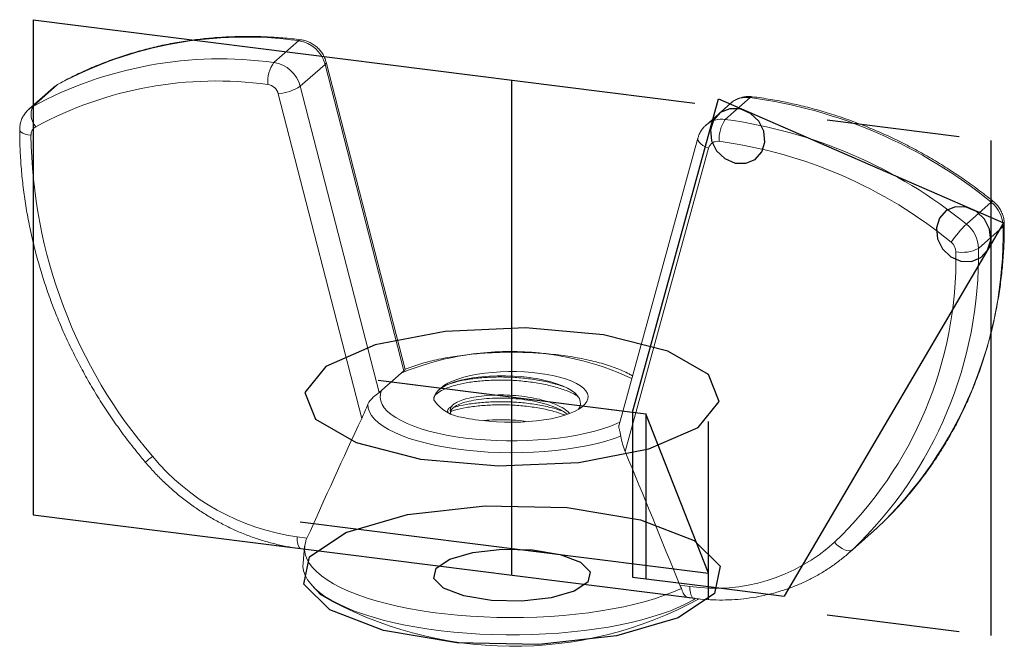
# Model space of a CAD drawing. Header units: millimetres. Extents: x -9.4 to 9.4, y -1.4 to 10.6.
import ezdxf

# ---------------------------------------------------------------- set-up
doc = ezdxf.new("R2010")
doc.units = ezdxf.units.MM
doc.linetypes.add('CENTERX2', pattern=[20.32, 12.7, -2.54, 2.54, -2.54])

msp = doc.modelspace()

# ---------------------------------------------------------------- linework, layer by layer
at = {"color": 7, "linetype": 'CENTERX2'}
for p, q in [((-9.12, 10.577), (9.12, 8.279)), ((-9.12, 10.577), (-9.12, 1.149)), ((0, 0), (0, 9.428)), ((9.12, 8.279), (9.12, -1.149)), ((-2.551, 3.716), (2.551, 3.073)), ((-2.296, 3.683), (2.296, 3.105)), ((0, 0), (0, 3.394)), ((2.551, 3.073), (2.551, -0.067)), ((3.742, 0.038), (2.551, 3.073)), ((3.742, -0.471), (3.742, 2.923)), ((-9.12, 1.149), (9.12, -1.149)), ((-4.036, 1.018), (3.742, 0.038))]:
    msp.add_line(p, q, dxfattribs=at)
at = {"color": 7, "linetype": 'Continuous', "lineweight": 15}
for p, q in [((-4.535, 9.762), (-4.063, 10.178)), ((-2.036, 3.918), (-3.54, 9.766)), ((-4.033, 9.31), (-3.561, 9.726)), ((-3.561, 9.726), (-2.06, 3.891)), ((-8.732, 9.287), (-9.204, 8.871)), ((-9.127, 8.925), (-8.656, 9.341)), ((-2.532, 3.476), (-4.033, 9.31)), ((-4.452, 9.163), (-2.863, 2.985)), ((4.063, 8.679), (4.535, 9.094)), ((4.167, 8.987), (3.696, 8.571)), ((3.541, 8.323), (2.039, 2.86)), ((3.745, 8.13), (2.155, 2.353)), ((8.656, 6.685), (9.127, 7.101)), ((8.885, 6.222), (9.356, 6.638)), ((-2.532, 3.476), (-2.06, 3.891)), ((6.417, 0.424), (6.888, 0.84)), ((6.484, 0.485), (6.956, 0.901)), ((6.907, 0.856), (6.956, 0.901)), ((-3.905, 0.704), (-4.095, 0.728)), ((-4.019, 0.502), (-3.956, 0.494)), ((-3.951, 0.55), (-3.98, 0.231)), ((6.484, 0.485), (6.417, 0.424)), ((-3.803, -0.204), (-3.641, -0.377)), ((3.198, -0.19), (3.388, -0.214)), ((3.367, -0.429), (3.464, -0.441))]:
    msp.add_line(p, q, dxfattribs=at)
at = {"color": 8, "linetype": 'Continuous', "lineweight": 15}
for p, q in [((-8.643, 9.35), (-8.656, 9.341)), ((6.888, 0.84), (6.907, 0.856))]:
    msp.add_line(p, q, dxfattribs=at)
at = {"color": 7, "linetype": 'Continuous'}
for p, q in [((2.296, 3.105), (3.936, 9.068)), ((3.936, 9.068), (9.365, 6.711)), ((9.365, 6.711), (5.187, -0.399)), ((2.296, 3.105), (2.296, -0.035)), ((2.296, -0.035), (3.742, -0.217)), ((3.742, -0.217), (5.187, -0.399))]:
    msp.add_line(p, q, dxfattribs=at)
at = {"color": 8, "linetype": 'Continuous', "lineweight": 15, "flags": 128}
for points in [[(-4.022, 10.194), (-4.04, 10.192), (-4.063, 10.178)], [(-3.54, 9.766), (-3.539, 9.763), (-3.544, 9.746), (-3.561, 9.726)], [(-8.732, 9.287), (-8.706, 9.308), (-8.656, 9.341)], [(4.576, 9.111), (4.558, 9.109), (4.535, 9.094)], [(-9.127, 8.925), (-9.177, 8.893), (-9.205, 8.87)], [(-9.378, 8.481), (-9.377, 8.477), (-9.369, 8.456), (-9.348, 8.435), (-9.315, 8.416), (-9.272, 8.4), (-9.221, 8.386), (-9.162, 8.377)], [(3.541, 8.323), (3.539, 8.305), (3.547, 8.276), (3.566, 8.245), (3.597, 8.214), (3.638, 8.184), (3.688, 8.156), (3.745, 8.13)], [(9.162, 7.122), (9.159, 7.122), (9.147, 7.116), (9.127, 7.101)], [(9.378, 6.677), (9.373, 6.659), (9.356, 6.638)], [(-2.483, 3.519), (-2.505, 3.452), (-2.511, 3.386), (-2.501, 3.319), (-2.474, 3.252), (-2.433, 3.187), (-2.375, 3.123), (-2.303, 3.061), (-2.215, 3), (-2.114, 2.943), (-1.999, 2.888), (-1.871, 2.836), (-1.732, 2.788), (-1.581, 2.744), (-1.42, 2.704), (-1.25, 2.668), (-1.072, 2.637), (-0.888, 2.611), (-0.697, 2.59), (-0.502, 2.574), (-0.304, 2.563), (-0.104, 2.558), (0.096, 2.558), (0.296, 2.563), (0.495, 2.574), (0.69, 2.589), (0.88, 2.61), (1.065, 2.636), (1.243, 2.667), (1.414, 2.702), (1.575, 2.742), (1.726, 2.786), (1.866, 2.834), (1.994, 2.886), (2.053, 2.912)], [(-4.019, 0.502), (-4.022, 0.502), (-4.043, 0.513), (-4.061, 0.537), (-4.075, 0.571), (-4.086, 0.616), (-4.093, 0.669), (-4.095, 0.728)], [(3.464, -0.441), (3.461, -0.441), (3.44, -0.429), (3.423, -0.406), (3.408, -0.371), (3.397, -0.327), (3.39, -0.274), (3.388, -0.214)]]:
    msp.add_lwpolyline(points, dxfattribs=at)
at = {"color": 7, "linetype": 'CENTERX2', "flags": 128}
for points in [[(4.796, 8.453), (4.7, 8.645), (4.543, 8.794), (4.349, 8.878), (4.147, 8.883), (3.968, 8.808), (3.84, 8.666), (3.782, 8.478), (3.802, 8.272), (3.898, 8.08), (4.055, 7.931), (4.249, 7.848), (4.451, 7.843), (4.63, 7.917), (4.758, 8.059), (4.816, 8.247), (4.796, 8.453)], [(9.098, 6.586), (9.002, 6.778), (8.845, 6.927), (8.65, 7.01), (8.449, 7.015), (8.27, 6.941), (8.142, 6.799), (8.083, 6.611), (8.104, 6.405), (8.2, 6.213), (8.357, 6.063), (8.551, 5.98), (8.753, 5.975), (8.931, 6.049), (9.059, 6.191), (9.118, 6.38), (9.098, 6.586)]]:
    msp.add_lwpolyline(points, dxfattribs=at)
at = {"color": 7, "linetype": 'Continuous', "flags": 128}
for points in [[(-3.944, 3.479), (-3.742, 2.97), (-2.97, 2.525), (-1.745, 2.212), (-0.255, 2.079), (1.274, 2.147), (2.609, 2.404), (3.546, 2.812), (3.944, 3.309), (3.742, 3.819), (2.97, 4.264), (1.745, 4.576), (0.255, 4.709), (-1.274, 4.641), (-2.609, 4.384), (-3.546, 3.976), (-3.944, 3.479)], [(3.165, -0.815), (1.988, -1.157), (0.508, -1.323), (-1.049, -1.287), (-2.446, -1.055), (-3.471, -0.663), (-3.968, -0.169), (-3.86, 0.35), (-3.165, 0.815), (-1.988, 1.157), (-0.508, 1.323), (1.049, 1.287), (2.446, 1.055), (3.471, 0.663), (3.968, 0.169), (3.86, -0.35), (3.165, -0.815)], [(1.187, -0.306), (0.745, -0.434), (0.19, -0.496), (-0.393, -0.482), (-0.917, -0.396), (-1.302, -0.248), (-1.488, -0.063), (-1.447, 0.131), (-1.187, 0.306), (-0.745, 0.434), (-0.19, 0.496), (0.393, 0.482), (0.917, 0.396), (1.302, 0.248), (1.488, 0.063), (1.447, -0.131), (1.187, -0.306)]]:
    msp.add_lwpolyline(points, dxfattribs=at)
at = {"color": 7, "linetype": 'Continuous', "lineweight": 15, "flags": 128}
for points in [[(-1.404, 3.514), (-1.358, 3.563), (-1.296, 3.61), (-1.221, 3.655), (-1.131, 3.696), (-1.029, 3.734), (-0.915, 3.769), (-0.791, 3.799), (-0.658, 3.825), (-0.518, 3.845), (-0.372, 3.861), (-0.221, 3.872), (-0.068, 3.877), (0.085, 3.876), (0.238, 3.871), (0.388, 3.86), (0.533, 3.843), (0.673, 3.822), (0.805, 3.796), (0.928, 3.765), (1.04, 3.73), (1.141, 3.692), (1.229, 3.65), (1.304, 3.605), (1.363, 3.558), (1.408, 3.509), (1.436, 3.459), (1.449, 3.408), (1.445, 3.356), (1.425, 3.306), (1.389, 3.256), (1.337, 3.208), (1.27, 3.162), (1.189, 3.118), (1.095, 3.078), (0.989, 3.041), (0.871, 3.008), (0.743, 2.979), (0.608, 2.956), (0.465, 2.937), (0.317, 2.923), (0.166, 2.914), (0.013, 2.911), (-0.141, 2.913), (-0.293, 2.921), (-0.441, 2.934)], [(1.267, 3.162), (1.289, 3.202), (1.303, 3.254), (1.301, 3.309), (1.284, 3.363), (1.25, 3.415), (1.198, 3.469), (1.133, 3.517), (1.055, 3.563), (0.959, 3.607), (0.854, 3.646), (0.739, 3.682), (0.609, 3.714), (0.473, 3.742), (0.402, 3.754), (0.331, 3.764), (0.176, 3.781), (0.026, 3.792), (-0.124, 3.797), (-0.282, 3.796), (-0.43, 3.79), (-0.503, 3.785), (-0.573, 3.778), (-0.717, 3.761), (-0.85, 3.739), (-0.914, 3.727), (-0.974, 3.713), (-1.091, 3.68), (-1.19, 3.645), (-1.234, 3.626), (-1.275, 3.606), (-1.347, 3.562), (-1.404, 3.514), (-1.404, 3.514)], [(2.074, 2.647), (1.926, 2.595), (1.767, 2.546), (1.596, 2.502), (1.416, 2.463), (1.227, 2.428), (1.031, 2.398), (0.828, 2.374), (0.62, 2.355), (0.408, 2.342), (0.194, 2.334), (-0.022, 2.332), (-0.237, 2.335), (-0.451, 2.344), (-0.662, 2.359), (-0.869, 2.379), (-1.071, 2.404), (-1.266, 2.435), (-1.453, 2.47), (-1.631, 2.511), (-1.799, 2.556), (-1.957, 2.605), (-2.102, 2.658), (-2.234, 2.715), (-2.352, 2.775), (-2.456, 2.838), (-2.545, 2.903), (-2.618, 2.971), (-2.674, 3.04), (-2.715, 3.111), (-2.738, 3.182), (-2.745, 3.254)], [(-3.93, 0.65), (-3.949, 0.566), (-3.952, 0.481), (-3.938, 0.397), (-3.909, 0.313), (-3.863, 0.229), (-3.801, 0.147), (-3.723, 0.067), (-3.63, -0.012), (-3.523, -0.089), (-3.4, -0.163), (-3.264, -0.234), (-3.114, -0.302), (-2.951, -0.367), (-2.777, -0.429), (-2.59, -0.486), (-2.393, -0.539), (-2.187, -0.589), (-1.971, -0.633), (-1.747, -0.673), (-1.516, -0.708), (-1.278, -0.738), (-1.035, -0.762), (-0.788, -0.782), (-0.538, -0.796), (-0.286, -0.805), (-0.032, -0.808), (0.222, -0.806), (0.474, -0.799), (0.725, -0.786), (0.973, -0.768), (1.217, -0.744), (1.456, -0.716), (1.689, -0.682), (1.915, -0.644), (2.133, -0.6), (2.342, -0.552), (2.541, -0.5), (2.731, -0.444), (2.908, -0.383), (3.074, -0.319), (3.227, -0.252)], [(6.484, 0.485), (6.457, 0.469), (6.422, 0.464), (6.381, 0.469), (6.335, 0.483), (6.286, 0.508), (6.236, 0.54), (6.187, 0.58), (6.141, 0.626)], [(-3.98, 0.231), (-3.982, 0.164), (-3.969, 0.08), (-3.94, -0.003), (-3.895, -0.086), (-3.835, -0.168), (-3.759, -0.248), (-3.668, -0.327), (-3.562, -0.404), (-3.442, -0.478), (-3.308, -0.549), (-3.16, -0.617), (-3, -0.683), (-2.828, -0.744), (-2.645, -0.802), (-2.451, -0.856), (-2.247, -0.906), (-2.033, -0.951), (-1.812, -0.992), (-1.584, -1.028), (-1.349, -1.059), (-1.108, -1.085), (-0.863, -1.106), (-0.615, -1.121), (-0.364, -1.132), (-0.112, -1.137), (0.141, -1.136), (0.393, -1.131), (0.643, -1.12), (0.891, -1.104), (1.136, -1.082), (1.375, -1.056), (1.61, -1.024), (1.837, -0.988), (2.058, -0.946), (2.27, -0.901), (2.473, -0.85), (2.666, -0.796), (2.848, -0.738), (3.019, -0.676), (3.178, -0.61), (3.323, -0.541), (3.456, -0.469), (3.497, -0.445)]]:
    msp.add_lwpolyline(points, dxfattribs=at)
at = {"color": 7, "linetype": 'Continuous', "lineweight": 15}
for centre, radius, start, end in [((-5.079, 2.732), 7.515, 82.2294, 118.4181), ((-4.152, 9.574), 0.61, 14.4541, 81.6106), ((-5.553, 2.329), 7.502, 82.1993, 118.4482), ((-3.998, 9.385), 0.656, 144.9309, 183.5931), ((-4.624, 9.158), 0.61, 14.4541, 81.6106), ((-5.63, 2.181), 7.229, 82.2294, 118.4181), ((-4.688, 9.102), 0.244, 14.4541, 81.6106), ((-4.558, 10.135), 0.978, 276.2494, 302.4933), ((3.309, -0.014), 9.191, 50.7282, 82.337), ((-8.801, 8.776), 0.359, 155.3557, 221.2826), ((4.6, 8.302), 0.656, 144.9309, 183.5931), ((2.832, -0.443), 9.204, 50.7513, 82.3139), ((-8.98, 8.381), 0.182, 119.7294, 181.3293), ((0.391, 8.498), 9.554, 180.7247, 220.7356), ((3.918, 8.083), 0.18, 81.1765, 164.6619), ((2.766, -0.502), 8.842, 50.7282, 82.337), ((8.752, 6.627), 0.604, 1.0005, 51.6392), ((1.599, 6.512), 7.758, 313.6686, 0.9257), ((10.512, 4.805), 2.642, 134.6435, 144.4185), ((8.281, 6.211), 0.604, 1.0005, 51.6392), ((1.128, 6.097), 7.758, 313.6686, 0.9257), ((8.213, 6.153), 0.242, 1.0005, 51.6392), ((8.578, 6.802), 0.656, 259.2261, 297.8883), ((0.977, 6.036), 7.479, 313.6686, 0.9257), ((-2.049, 3.879), 0.0168, 102.2219, 133.6226), ((-2.501, 3.442), 0.0457, 132.9404, 149.0127), ((-0.839, 3.787), 0.791, 214.578, 263.658), ((-1.036, 3.136), 0.139, 149.521, 204.6134), ((-3.49, 5.052), 4.365, 219.7054, 262.0265), ((3.871, 3.133), 3.382, 261.796, 312.1688), ((0.027, 6.019), 7.373, 240.1618, 298.6887)]:
    msp.add_arc(centre, radius, start, end, dxfattribs=at)
at = {"color": 8, "linetype": 'Continuous', "lineweight": 15}
for centre, radius, start, end in [((4.469, 8.637), 0.462, 81.763, 130.7398), ((3.998, 8.22), 0.464, 81.8813, 130.91), ((-0.033, -1.193), 5.452, 64.8805, 112.3946), ((-8.728, 4.431), 2.87, 307.411, 310.9303)]:
    msp.add_arc(centre, radius, start, end, dxfattribs=at)
at = {"color": 7, "linetype": 'Continuous', "lineweight": 15}
for points, knots in [([(-4.022, 10.194), (-4.081, 10.201), (-4.252, 10.222), (-4.535, 10.245), (-4.868, 10.259), (-5.2, 10.259), (-5.53, 10.246), (-5.857, 10.219), (-6.182, 10.178), (-6.503, 10.124), (-6.82, 10.056), (-7.133, 9.974), (-7.44, 9.879), (-7.742, 9.772), (-8.038, 9.651), (-8.322, 9.52), (-8.522, 9.417), (-8.626, 9.359), (-8.643, 9.35)], [0, 0, 0, 0, 0.036585, 0.104914, 0.173234, 0.241536, 0.309818, 0.378079, 0.446319, 0.514536, 0.58273, 0.650901, 0.719049, 0.787175, 0.855279, 0.923362, 0.987823, 1, 1, 1, 1]), ([(-3.54, 9.766), (-3.546, 9.788), (-3.561, 9.839), (-3.598, 9.913), (-3.649, 9.987), (-3.712, 10.053), (-3.784, 10.109), (-3.865, 10.152), (-3.945, 10.181), (-3.998, 10.19), (-4.022, 10.194)], [0, 0, 0, 0, 0.10202, 0.231992, 0.362911, 0.4949, 0.627764, 0.761195, 0.894846, 1, 1, 1, 1]), ([(-8.643, 9.35), (-8.665, 9.337), (-8.697, 9.318), (-8.724, 9.292), (-8.733, 9.284)], [0, 0, 0, 0, 0.676925, 1, 1, 1, 1]), ([(4.576, 9.111), (4.552, 9.113), (4.499, 9.118), (4.415, 9.109), (4.329, 9.086), (4.25, 9.049), (4.196, 9.015), (4.172, 8.991), (4.168, 8.987)], [0, 0, 0, 0, 0.163702, 0.3662915, 0.5675373, 0.7666064, 0.9635467, 1, 1, 1, 1]), ([(9.162, 7.122), (9.112, 7.161), (8.971, 7.274), (8.73, 7.452), (8.44, 7.653), (8.142, 7.843), (7.839, 8.021), (7.53, 8.187), (7.216, 8.341), (6.898, 8.483), (6.576, 8.612), (6.251, 8.729), (5.922, 8.832), (5.592, 8.922), (5.259, 8.998), (4.921, 9.063), (4.693, 9.095), (4.576, 9.111)], [0, 0, 0, 0, 0.0366015, 0.1052195, 0.1738405, 0.242459, 0.3110745, 0.3796862, 0.4482933, 0.5168949, 0.5854899, 0.6540774, 0.7226562, 0.791225, 0.8597826, 0.9283277, 1, 1, 1, 1]), ([(-9.204, 8.868), (-9.217, 8.857), (-9.251, 8.828), (-9.295, 8.769), (-9.336, 8.694), (-9.363, 8.614), (-9.376, 8.542), (-9.377, 8.497), (-9.378, 8.481)], [0, 0, 0, 0, 0.112836, 0.307723, 0.501655, 0.695336, 0.889464, 1, 1, 1, 1]), ([(-9.378, 8.481), (-9.377, 8.419), (-9.376, 8.242), (-9.364, 7.948), (-9.336, 7.6), (-9.295, 7.251), (-9.241, 6.903), (-9.173, 6.556), (-9.092, 6.209), (-8.998, 5.865), (-8.891, 5.523), (-8.771, 5.184), (-8.638, 4.849), (-8.494, 4.518), (-8.336, 4.191), (-8.167, 3.869), (-7.987, 3.553), (-7.795, 3.243), (-7.592, 2.939), (-7.378, 2.642), (-7.175, 2.38), (-7.041, 2.219), (-6.985, 2.151)], [0, 0, 0, 0, 0.027754, 0.079635, 0.131525, 0.183425, 0.235335, 0.287254, 0.339182, 0.391116, 0.443058, 0.495005, 0.546957, 0.598915, 0.650876, 0.702841, 0.754809, 0.80678, 0.858753, 0.910728, 0.962705, 1, 1, 1, 1]), ([(3.695, 8.569), (3.678, 8.554), (3.641, 8.52), (3.596, 8.455), (3.561, 8.387), (3.547, 8.341), (3.541, 8.323)], [0, 0, 0, 0, 0.225907, 0.51516, 0.8032, 1, 1, 1, 1]), ([(9.378, 6.677), (9.377, 6.701), (9.375, 6.753), (9.357, 6.834), (9.326, 6.917), (9.281, 6.995), (9.227, 7.065), (9.183, 7.103), (9.162, 7.122)], [0, 0, 0, 0, 0.140242, 0.311677, 0.484367, 0.658691, 0.834544, 1, 1, 1, 1]), ([(6.957, 0.902), (7, 0.942), (7.121, 1.056), (7.312, 1.252), (7.529, 1.494), (7.735, 1.746), (7.93, 2.006), (8.114, 2.276), (8.287, 2.554), (8.447, 2.84), (8.596, 3.134), (8.732, 3.435), (8.855, 3.742), (8.966, 4.056), (9.064, 4.376), (9.149, 4.701), (9.221, 5.03), (9.28, 5.364), (9.325, 5.701), (9.357, 6.042), (9.375, 6.367), (9.377, 6.58), (9.378, 6.677)], [0, 0, 0, 0, 0.027746, 0.079254, 0.130765, 0.182279, 0.233799, 0.285326, 0.336862, 0.388408, 0.439967, 0.491538, 0.543124, 0.594724, 0.646339, 0.69797, 0.749616, 0.801277, 0.852953, 0.904644, 0.956349, 1, 1, 1, 1]), ([(2.296, 3.795), (2.274, 3.807), (2.215, 3.842), (2.104, 3.893), (1.967, 3.949), (1.82, 4), (1.665, 4.046), (1.502, 4.088), (1.331, 4.124), (1.155, 4.156), (0.973, 4.183), (0.786, 4.206), (0.596, 4.223), (0.402, 4.236), (0.207, 4.244), (0.011, 4.246), (-0.186, 4.244), (-0.381, 4.237), (-0.575, 4.225), (-0.765, 4.208), (-0.952, 4.186), (-1.134, 4.16), (-1.31, 4.128), (-1.48, 4.093), (-1.643, 4.052), (-1.798, 4.007), (-1.931, 3.963), (-2.008, 3.932), (-2.04, 3.919)], [0, 0, 0, 0, 0.023198, 0.064466, 0.105389, 0.145915, 0.186081, 0.225947, 0.265571, 0.305005, 0.344291, 0.383461, 0.422544, 0.461564, 0.500541, 0.539493, 0.578438, 0.617389, 0.656359, 0.695366, 0.734429, 0.77357, 0.812812, 0.852188, 0.891732, 0.93149, 0.971518, 1, 1, 1, 1]), ([(-2.037, 3.918), (-2.036, 3.918), (-2.033, 3.919), (-2.04, 3.907), (-2.05, 3.897), (-2.052, 3.896)], [0, 0, 0, 0, 0.0963135, 0.822277, 1, 1, 1, 1]), ([(1.03, 3.574), (0.955, 3.6), (0.804, 3.652), (0.533, 3.712), (0.244, 3.753), (-0.05, 3.774), (-0.339, 3.775), (-0.617, 3.758), (-0.876, 3.724), (-1.1, 3.676), (-1.211, 3.633), (-1.264, 3.612)], [0, 0, 0, 0, 0.11073, 0.224474, 0.338218, 0.44972, 0.557587, 0.66788, 0.781119, 0.895118, 1, 1, 1, 1]), ([(1.257, 3.404), (1.245, 3.413), (1.186, 3.454), (1.033, 3.517), (0.803, 3.593), (0.534, 3.653), (0.244, 3.694), (-0.05, 3.715), (-0.339, 3.716), (-0.617, 3.699), (-0.877, 3.665), (-1.103, 3.615), (-1.283, 3.551), (-1.409, 3.478), (-1.477, 3.416), (-1.484, 3.38), (-1.485, 3.37)], [0, 0, 0, 0, 0.020905, 0.097938, 0.177566, 0.258795, 0.340025, 0.419653, 0.496685, 0.575451, 0.656319, 0.73773, 0.818062, 0.895817, 0.973571, 1, 1, 1, 1]), ([(-2.54, 3.466), (-2.564, 3.445), (-2.601, 3.423), (-2.682, 3.354), (-2.723, 3.308), (-2.745, 3.254)], [0, 0, 0, 0, 0.5, 0.5, 1, 1, 1, 1]), ([(1.095, 3.08), (1.087, 3.09), (1.056, 3.129), (0.96, 3.191), (0.812, 3.262), (0.629, 3.324), (0.418, 3.374), (0.191, 3.41), (-0.039, 3.43), (-0.266, 3.433), (-0.484, 3.423), (-0.687, 3.4), (-0.864, 3.364), (-1.005, 3.317), (-1.106, 3.264), (-1.14, 3.225), (-1.156, 3.207)], [0, 0, 0, 0, 0.0262214, 0.1009458, 0.1740206, 0.2495665, 0.3266374, 0.4037083, 0.4792541, 0.552329, 0.6270534, 0.7037801, 0.7810243, 0.8572404, 0.9310026, 1, 1, 1, 1]), ([(-1.214, 3.105), (-1.216, 3.107), (-1.232, 3.122), (-1.225, 3.15), (-1.201, 3.182), (-1.168, 3.2), (-1.156, 3.207)], [0, 0, 0, 0, 0.057868, 0.422507, 0.797724, 1, 1, 1, 1]), ([(1.05, 3.065), (1.02, 3.087), (0.955, 3.137), (0.81, 3.203), (0.629, 3.265), (0.418, 3.315), (0.191, 3.351), (-0.039, 3.371), (-0.266, 3.374), (-0.484, 3.364), (-0.687, 3.341), (-0.864, 3.305), (-1.005, 3.258), (-1.105, 3.203), (-1.166, 3.146), (-1.17, 3.108), (-1.172, 3.091)], [0, 0, 0, 0, 0.06029, 0.131148, 0.204402, 0.279135, 0.353868, 0.427122, 0.497981, 0.570438, 0.644838, 0.719739, 0.793643, 0.865167, 0.936692, 1, 1, 1, 1]), ([(1.008, 3.051), (0.94, 3.074), (0.796, 3.124), (0.533, 3.181), (0.244, 3.223), (-0.05, 3.244), (-0.339, 3.244), (-0.618, 3.228), (-0.875, 3.193), (-1.062, 3.155), (-1.143, 3.125), (-1.166, 3.116)], [0, 0, 0, 0, 0.108199, 0.230753, 0.353307, 0.473444, 0.589665, 0.708501, 0.830509, 0.953337, 1, 1, 1, 1]), ([(0.966, 3.123), (0.912, 3.142), (0.78, 3.187), (0.533, 3.24), (0.244, 3.282), (-0.05, 3.303), (-0.339, 3.303), (-0.618, 3.287), (-0.873, 3.252), (-1.039, 3.22), (-1.102, 3.198), (-1.105, 3.197)], [0, 0, 0, 0, 0.092041, 0.222757, 0.353473, 0.481613, 0.605575, 0.732326, 0.86246, 0.99347, 1, 1, 1, 1]), ([(0.276, 2.922), (0.247, 2.927), (0.144, 2.944), (-0.04, 2.958), (-0.265, 2.961), (-0.433, 2.955), (-0.517, 2.945), (-0.536, 2.943)], [0, 0, 0, 0, 0.108338, 0.38342, 0.649504, 0.921594, 1, 1, 1, 1]), ([(2.074, 2.647), (2.068, 2.673), (2.058, 2.725), (2.041, 2.79), (2.032, 2.834), (2.039, 2.852), (2.041, 2.859)], [0, 0, 0, 0, 0.279697, 0.560387, 0.838165, 1, 1, 1, 1]), ([(-6.985, 2.151), (-6.955, 2.117), (-6.87, 2.019), (-6.723, 1.863), (-6.541, 1.688), (-6.351, 1.523), (-6.152, 1.369), (-5.946, 1.225), (-5.734, 1.092), (-5.516, 0.972), (-5.293, 0.863), (-5.065, 0.767), (-4.834, 0.684), (-4.6, 0.614), (-4.364, 0.558), (-4.17, 0.522), (-4.055, 0.506), (-4.019, 0.502)], [0, 0, 0, 0, 0.038659, 0.110148, 0.181647, 0.253148, 0.324647, 0.396144, 0.467636, 0.539119, 0.610591, 0.682047, 0.753485, 0.824898, 0.896283, 0.967633, 1, 1, 1, 1]), ([(3.464, -0.441), (3.507, -0.446), (3.63, -0.46), (3.831, -0.473), (4.068, -0.475), (4.302, -0.463), (4.534, -0.437), (4.762, -0.397), (4.987, -0.344), (5.206, -0.277), (5.42, -0.197), (5.627, -0.105), (5.827, 0.001), (6.02, 0.118), (6.204, 0.247), (6.347, 0.361), (6.428, 0.434), (6.452, 0.456)], [0, 0, 0, 0, 0.039141, 0.110942, 0.182716, 0.254435, 0.326093, 0.397688, 0.469218, 0.540682, 0.612082, 0.683421, 0.754705, 0.82594, 0.897136, 0.968302, 1, 1, 1, 1]), ([(3.367, -0.428), (3.348, -0.423), (3.309, -0.411), (3.257, -0.349), (3.237, -0.284), (3.227, -0.252)], [0, 0, 0, 0, 0.31641, 0.657158, 1, 1, 1, 1])]:
    msp.add_open_spline(points, degree=3, knots=knots, dxfattribs=at)
for points in [[(-2.11, 3.848), (-2.1, 3.856), (-2.081, 3.873), (-2.062, 3.888), (-2.052, 3.896)], [(-2.54, 3.466), (-2.53, 3.475), (-2.511, 3.493), (-2.492, 3.51), (-2.483, 3.519)], [(-1.491, 3.338), (-1.494, 3.398), (-1.464, 3.458), (-1.404, 3.514)], [(-2.863, 2.985), (-2.824, 3.068), (-2.784, 3.16), (-2.745, 3.254)], [(-0.441, 2.934), (-0.613, 2.946), (-0.778, 2.969), (-0.927, 3.001)], [(-3.905, 0.704), (-3.562, 1.467), (-3.216, 2.228), (-2.863, 2.985)], [(2.074, 2.647), (2.089, 2.545), (2.116, 2.447), (2.155, 2.353)], [(2.155, 2.353), (2.508, 1.507), (2.854, 0.658), (3.198, -0.19)], [(-3.93, 0.65), (-3.922, 0.667), (-3.914, 0.685), (-3.905, 0.704)], [(3.198, -0.19), (3.207, -0.212), (3.217, -0.232), (3.227, -0.252)]]:
    msp.add_open_spline(points, degree=3, dxfattribs=at)

doc.saveas('drawing.dxf')
